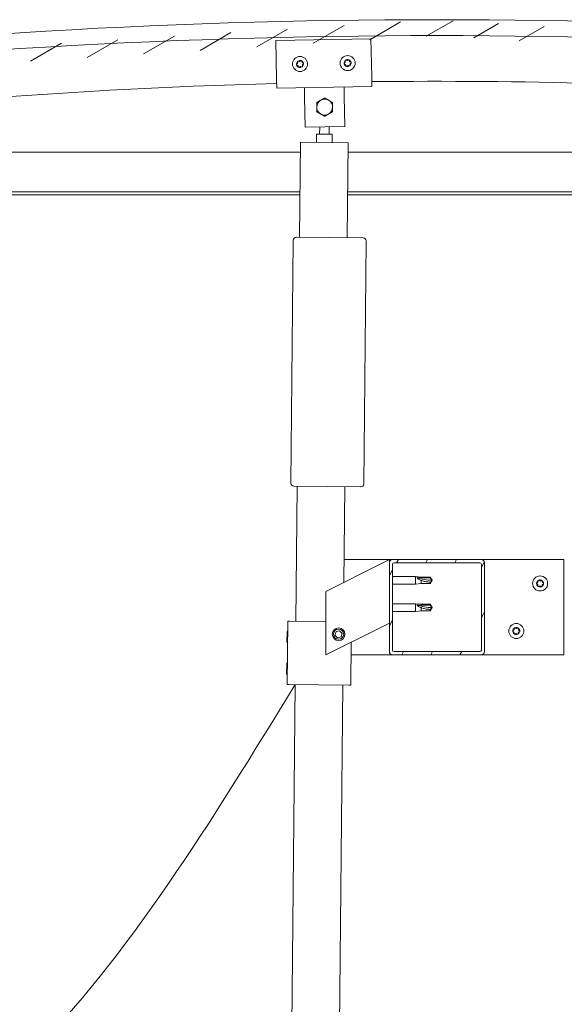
# Model space of a CAD drawing. Header units: millimetres. Extents: x 2709036 to 2756280, y 168165 to 192362.
# Tile 22 of 192: x 2724217 to 2724731, y 176147 to 177078. Entities that reach past the tile are written whole.
import ezdxf

# ---------------------------------------------------------------- set-up
doc = ezdxf.new("R2010")
doc.units = ezdxf.units.MM
doc.header["$MEASUREMENT"] = 0
doc.layers.add('D+H_SO - urządzenia', color=5, linetype='Continuous')
doc.layers.add('D+H_TABELKA', color=7, linetype='Continuous', lineweight=13)

msp = doc.modelspace()

# ---------------------------------------------------------------- linework, layer by layer
at = {"layer": 'D+H_SO - urządzenia', "color": 0, "lineweight": 5}
for p, q in [((2724601.03, 177062.24), (2724626.44, 177076.91)), ((2724440.7, 177052.16), (2724469.86, 177068.99)), ((2724494.15, 177055.52), (2724523.3, 177072.35)), ((2724547.59, 177058.88), (2724576.75, 177075.71)), ((2724645.96, 177060.68), (2724669.39, 177074.21)), ((2724688.91, 177057.98), (2724712.34, 177071.51)), ((2724280.37, 177042.08), (2724309.53, 177058.92)), ((2724333.82, 177045.44), (2724362.97, 177062.28)), ((2724387.26, 177048.8), (2724416.42, 177065.63)), ((2724458.76, 177058.05), (2724548.74, 177059.75)), ((2724459.44, 177022.06), (2724458.76, 177058.05)), ((2724548.74, 177059.75), (2724549.42, 177023.76)), ((2724226.93, 177038.72), (2724256.08, 177055.56)), ((2724459.44, 177022.06), (2724459.61, 177013.06)), ((2724549.42, 177023.76), (2724549.59, 177014.76)), ((2724549.59, 177014.76), (2724459.61, 177013.06)), ((2724486.02, 177004.56), (2724485.85, 177013.55)), ((2724523.52, 177005.26), (2724523.35, 177014.26)), ((2724486.56, 176976.06), (2724486.02, 177004.56)), ((2724523.52, 177005.26), (2724524.05, 176976.77)), ((2724524.05, 176976.77), (2724486.56, 176976.06)), ((2724500.2, 176969.71), (2724500.27, 176976.32)), ((2724509.2, 176969.62), (2724509.27, 176976.49)), ((2724497.13, 176961.85), (2724497.2, 176969.74)), ((2724512.2, 176969.59), (2724497.2, 176969.74)), ((2724512.2, 176969.59), (2724512.13, 176961.7)), ((2724481.25, 176872), (2724482.13, 176961.99)), ((2724482.13, 176961.99), (2724527.13, 176961.55)), ((2724527.13, 176961.55), (2724526.25, 176871.56)), ((2723861.09, 176952.62), (2724482.04, 176952.62)), ((2724527.04, 176952.62), (2725361.09, 176952.62)), ((2724481.67, 176915.12), (2723858.69, 176915.12)), ((2724481.64, 176912.12), (2723866.34, 176912.12)), ((2725355.84, 176912.12), (2724526.64, 176912.12)), ((2725363.49, 176915.12), (2724526.67, 176915.12)), ((2724478.25, 176872.03), (2724541.25, 176871.41)), ((2724472.98, 176639.57), (2724475.22, 176869.06)), ((2724544.22, 176868.38), (2724541.98, 176638.89)), ((2724538.95, 176635.92), (2724475.95, 176636.54)), ((2724477.7, 176509.02), (2724478.95, 176636.51)), ((2724523.95, 176636.07), (2724523.06, 176545.61)), ((2724523.27, 176567.12), (2724569.09, 176567.12)), ((2724558.57, 176563.36), (2724566.09, 176567.12)), ((2724566.09, 176567.12), (2724566.09, 176564.12)), ((2724566.09, 176564.12), (2724566.09, 176480.12)), ((2724653.09, 176567.12), (2724569.09, 176567.12)), ((2724570.59, 176564.12), (2724651.59, 176564.12)), ((2724572.99, 176564.12), (2724574.72, 176567.12)), ((2724600.48, 176564.12), (2724602.22, 176567.12)), ((2724627.98, 176564.12), (2724629.71, 176567.12)), ((2724653.09, 176567.12), (2724731.09, 176567.12)), ((2724653.09, 176559.98), (2724655.95, 176564.95)), ((2724656.09, 176480.12), (2724656.09, 176564.12)), ((2724731.09, 176567.12), (2724731.09, 176477.12)), ((2724558.57, 176563.36), (2724506.09, 176537.12)), ((2724566.09, 176552.17), (2724569.09, 176557.36)), ((2724569.09, 176481.62), (2724569.09, 176562.62)), ((2724653.09, 176562.62), (2724653.09, 176481.62)), ((2724569.09, 176551.22), (2724590.84, 176551.22)), ((2724590.84, 176544.02), (2724590.84, 176551.22)), ((2724596.19, 176550.7), (2724590.84, 176551.22)), ((2724592.23, 176550.29), (2724596.19, 176549.99)), ((2724596.19, 176549.99), (2724596.19, 176550.7)), ((2724596.19, 176550.7), (2724604.81, 176550.7)), ((2724596.19, 176549.99), (2724604.81, 176549.99)), ((2724596.19, 176544.55), (2724596.19, 176547.5)), ((2724604.81, 176549.99), (2724604.81, 176550.7)), ((2724606.59, 176547.62), (2724604.81, 176550.7)), ((2724604.81, 176549.99), (2724606.59, 176547.62)), ((2724606.59, 176547.62), (2724604.81, 176544.55)), ((2724604.81, 176544.55), (2724604.81, 176545.82)), ((2724506.09, 176537.12), (2724506.09, 176477.12)), ((2724569.09, 176544.02), (2724590.84, 176544.02)), ((2724596.19, 176544.55), (2724590.84, 176544.02)), ((2724596.19, 176544.55), (2724604.81, 176544.55)), ((2724569.09, 176525.43), (2724590.84, 176525.43)), ((2724569.09, 176518.23), (2724590.84, 176518.23)), ((2724590.84, 176518.23), (2724590.84, 176525.43)), ((2724596.19, 176524.91), (2724590.84, 176525.43)), ((2724596.19, 176518.76), (2724590.84, 176518.23)), ((2724592.23, 176524.5), (2724596.19, 176524.2)), ((2724596.19, 176524.2), (2724596.19, 176524.91)), ((2724596.19, 176524.91), (2724604.81, 176524.91)), ((2724596.19, 176524.2), (2724604.81, 176524.2)), ((2724596.19, 176518.76), (2724596.19, 176521.71)), ((2724596.19, 176518.76), (2724604.81, 176518.76)), ((2724604.81, 176524.2), (2724604.81, 176524.91)), ((2724606.59, 176521.83), (2724604.81, 176524.91)), ((2724604.81, 176524.2), (2724606.59, 176521.83)), ((2724606.59, 176521.83), (2724604.81, 176518.76)), ((2724604.81, 176518.76), (2724604.81, 176520.03)), ((2724653.09, 176512.36), (2724656.09, 176517.55)), ((2724469.62, 176449.09), (2724470.2, 176509.09)), ((2724470.2, 176509.09), (2724471.7, 176509.07)), ((2724506.09, 176508.74), (2724471.7, 176509.07)), ((2724566.09, 176504.54), (2724569.09, 176509.74)), ((2724469.26, 176489.25), (2724469.36, 176498.95)), ((2724469.36, 176498.95), (2724470.11, 176499.69)), ((2724506.09, 176477.12), (2724558.57, 176503.36)), ((2724514.71, 176495.82), (2724515.71, 176499.14)), ((2724515.71, 176499.14), (2724519.08, 176499.94)), ((2724519.08, 176499.94), (2724521.46, 176497.42)), ((2724566.09, 176507.12), (2724558.57, 176503.36)), ((2724517.09, 176493.3), (2724514.71, 176495.82)), ((2724520.46, 176494.1), (2724517.09, 176493.3)), ((2724521.46, 176497.42), (2724520.46, 176494.1)), ((2724469.26, 176489.25), (2724470, 176488.49)), ((2724529.62, 176448.51), (2724530.01, 176489.08)), ((2724651.59, 176480.12), (2724570.59, 176480.12)), ((2724577.75, 176477.12), (2724579.48, 176480.12)), ((2724605.25, 176477.12), (2724606.98, 176480.12)), ((2724632.74, 176477.12), (2724634.47, 176480.12)), ((2724569.09, 176477.12), (2724529.9, 176477.12)), ((2724569.09, 176477.12), (2724653.09, 176477.12)), ((2724731.09, 176477.12), (2724653.09, 176477.12)), ((2724468.97, 176459.25), (2724469.06, 176468.95)), ((2724469.06, 176468.95), (2724469.82, 176469.69)), ((2724468.97, 176459.25), (2724469.71, 176458.49)), ((2724468.04, 175519.06), (2724477.12, 176449.02)), ((2724469.62, 176449.09), (2724471.12, 176449.08)), ((2724528.12, 176448.52), (2724471.12, 176449.08)), ((2724522.12, 176448.58), (2724513.03, 175518.62)), ((2724528.12, 176448.52), (2724529.62, 176448.51))]:
    msp.add_line(p, q, dxfattribs=at)
for centre, radius in [((2724481.68, 177035.98), 7.12), ((2724526.67, 177036.83), 7.12), ((2724708.59, 176544.62), 7.13), ((2724518.09, 176496.62), 6), ((2724518.09, 176496.62), 4.85), ((2724686.09, 176499.62), 7.13)]:
    msp.add_circle(centre, radius, dxfattribs=at)
for centre, radius, start, end in [((2724611.09, 170788.92), 6288.95, 82.806566, 97.193434), ((2724611.09, 170773.92), 6288.95, 82.806566, 97.193434), ((2724481.68, 177035.98), 3.31, 75.08955, 123.94082), ((2724482.62, 177038.51), 0.675, 97.95386, 146.17343), ((2724481.68, 177035.98), 3.31, 15.08955, 63.94082), ((2724482.62, 177038.51), 0.675, 352.85694, 41.07651), ((2724526.67, 177036.83), 3.31, 135.47067, 184.32195), ((2724524.94, 177038.9), 0.675, 158.33498, 206.55455), ((2724526.67, 177036.83), 3.31, 75.47067, 124.32195), ((2724524.94, 177038.9), 0.675, 53.23807, 101.45763), ((2724526.05, 177040.39), 1.18, 233.23807, 326.55455), ((2724527.6, 177039.36), 0.675, 98.33498, 146.55455), ((2724526.67, 177036.83), 3.31, 15.47067, 64.32195), ((2724527.6, 177039.36), 0.675, 353.23807, 41.45763), ((2724529.44, 177039.15), 1.18, 173.23807, 266.55455), ((2724481.68, 177035.98), 3.31, 135.08955, 183.94082), ((2724479.02, 177035.53), 0.675, 112.85694, 161.07651), ((2724479.02, 177035.53), 0.675, 217.95386, 266.17343), ((2724481.68, 177035.98), 3.31, 195.08955, 243.94082), ((2724478.29, 177037.24), 1.18, 292.85694, 26.17343), ((2724478.89, 177033.68), 1.18, 352.85694, 86.17343), ((2724479.96, 177038.06), 0.675, 157.95386, 206.17343), ((2724479.96, 177038.06), 0.675, 52.85694, 101.07651), ((2724480.73, 177033.45), 0.675, 172.85694, 221.07651), ((2724481.08, 177039.54), 1.18, 232.85694, 326.17343), ((2724481.68, 177035.98), 3.31, 255.08955, 303.94082), ((2724480.73, 177033.45), 0.675, 277.95386, 326.17343), ((2724482.28, 177032.42), 1.18, 52.85694, 146.17343), ((2724483.4, 177033.9), 0.675, 232.85694, 281.07651), ((2724484.47, 177038.28), 1.18, 172.85694, 266.17343), ((2724485.06, 177034.72), 1.18, 112.85694, 206.17343), ((2724483.4, 177033.9), 0.675, 337.95386, 26.17343), ((2724481.68, 177035.98), 3.31, 315.08955, 3.94082), ((2724484.34, 177036.43), 0.675, 37.95386, 86.17343), ((2724484.34, 177036.43), 0.675, 292.85694, 341.07651), ((2724524.01, 177036.36), 0.675, 113.23807, 161.45763), ((2724524.01, 177036.36), 0.675, 218.33498, 266.55455), ((2724526.67, 177036.83), 3.31, 195.47067, 244.32195), ((2724523.28, 177038.07), 1.18, 293.23807, 26.55455), ((2724523.9, 177034.51), 1.18, 353.23807, 86.55455), ((2724525.74, 177034.29), 0.675, 173.23807, 221.45763), ((2724526.67, 177036.83), 3.31, 255.47067, 304.32195), ((2724525.74, 177034.29), 0.675, 278.33498, 326.55455), ((2724527.29, 177033.27), 1.18, 53.23807, 146.55455), ((2724528.4, 177034.76), 0.675, 233.23807, 281.45763), ((2724530.06, 177035.59), 1.18, 113.23807, 206.55455), ((2724528.4, 177034.76), 0.675, 338.33498, 26.55455), ((2724526.67, 177036.83), 3.31, 315.47067, 4.32195), ((2724529.33, 177037.29), 0.675, 38.33498, 86.55455), ((2724529.33, 177037.29), 0.675, 293.23807, 341.45763), ((2724610.32, 171415.5), 5604.08, 91.54189, 97.9927), ((2724610.32, 171415.5), 5604.08, 81.99141, 90.62172), ((2724504.95, 176995.16), 7.5, 119.25036, 179.24745), ((2724504.95, 176995.16), 7.5, 59.24891, 119.25036), ((2724504.95, 176995.16), 7.5, 179.24745, 239.24891), ((2724504.95, 176995.16), 7.5, 299.25036, 359.24745), ((2724504.95, 176995.16), 7.5, 359.24745, 59.24891), ((2724504.95, 176995.16), 7.5, 239.24891, 299.25036), ((2724478.22, 176869.03), 3, 92.01926, 176.86164), ((2724478.22, 176869.03), 3, 89.44045, 92.01926), ((2724541.22, 176868.41), 3, 86.86164, 89.44045), ((2724541.22, 176868.41), 3, 2.01926, 86.86164), ((2724478.22, 176869.03), 3, 176.86164, 179.44045), ((2724541.22, 176868.41), 3, 359.44045, 2.01926), ((2724475.98, 176639.54), 3, 179.44045, 182.01926), ((2724475.98, 176639.54), 3, 182.01926, 266.86164), ((2724538.98, 176638.92), 3, 272.01926, 356.86164), ((2724538.98, 176638.92), 3, 356.86164, 359.44045), ((2724475.98, 176639.54), 3, 266.86164, 269.44045), ((2724538.98, 176638.92), 3, 269.44045, 272.01926), ((2724569.09, 176564.12), 3, 90, 180), ((2724570.59, 176562.62), 1.5, 90, 180), ((2724651.59, 176562.62), 1.5, 0, 90), ((2724653.09, 176564.12), 3, 0, 90), ((2724708.59, 176544.62), 3.31, 123.09752, 171.9488), ((2724705.89, 176544.74), 0.675, 100.86492, 149.08448), ((2724705.54, 176546.56), 1.18, 280.86492, 14.1814), ((2724707.34, 176547.02), 0.675, 145.96183, 194.1814), ((2724708.59, 176544.62), 3.31, 63.09752, 111.9488), ((2724707.34, 176547.02), 0.675, 40.86492, 89.08448), ((2724708.74, 176548.23), 1.18, 220.86492, 314.1814), ((2724710.04, 176546.9), 0.675, 85.96183, 134.1814), ((2724711.79, 176546.29), 1.18, 160.86492, 254.1814), ((2724710.04, 176546.9), 0.675, 340.86492, 29.08448), ((2724708.59, 176544.62), 3.31, 3.09752, 51.9488), ((2724705.89, 176544.74), 0.675, 205.96183, 254.1814), ((2724708.59, 176544.62), 3.31, 183.09752, 231.9488), ((2724705.38, 176542.95), 1.18, 340.86492, 74.1814), ((2724707.14, 176542.34), 0.675, 160.86492, 209.08448), ((2724707.14, 176542.34), 0.675, 265.96183, 314.1814), ((2724708.59, 176544.62), 3.31, 243.09752, 291.9488), ((2724708.43, 176541.01), 1.18, 40.86492, 134.1814), ((2724709.83, 176542.23), 0.675, 220.86492, 269.08448), ((2724708.59, 176544.62), 3.31, 303.09752, 351.9488), ((2724709.83, 176542.23), 0.675, 325.96183, 14.1814), ((2724711.63, 176542.68), 1.18, 100.86492, 194.1814), ((2724711.28, 176544.5), 0.675, 280.86492, 329.08448), ((2724711.28, 176544.5), 0.675, 25.96183, 74.1814), ((2724683.39, 176499.74), 0.675, 205.96183, 254.1814), ((2724686.09, 176499.62), 3.31, 183.09752, 231.9488), ((2724686.09, 176499.62), 3.31, 123.09752, 171.9488), ((2724683.39, 176499.74), 0.675, 100.86492, 149.08448), ((2724682.88, 176497.95), 1.18, 340.86492, 74.1814), ((2724683.04, 176501.56), 1.18, 280.86492, 14.1814), ((2724684.84, 176502.02), 0.675, 145.96183, 194.1814), ((2724686.09, 176499.62), 3.31, 63.09752, 111.9488), ((2724684.84, 176502.02), 0.675, 40.86492, 89.08448), ((2724686.24, 176503.23), 1.18, 220.86492, 314.1814), ((2724687.54, 176501.9), 0.675, 85.96183, 134.1814), ((2724686.09, 176499.62), 3.31, 303.09752, 351.9488), ((2724689.13, 176497.68), 1.18, 100.86492, 194.1814), ((2724689.29, 176501.29), 1.18, 160.86492, 254.1814), ((2724687.54, 176501.9), 0.675, 340.86492, 29.08448), ((2724686.09, 176499.62), 3.31, 3.09752, 51.9488), ((2724688.78, 176499.5), 0.675, 280.86492, 329.08448), ((2724688.78, 176499.5), 0.675, 25.96183, 74.1814), ((2724684.64, 176497.34), 0.675, 160.86492, 209.08448), ((2724684.64, 176497.34), 0.675, 265.96183, 314.1814), ((2724686.09, 176499.62), 3.31, 243.09752, 291.9488), ((2724685.93, 176496.01), 1.18, 40.86492, 134.1814), ((2724687.33, 176497.23), 0.675, 220.86492, 269.08448), ((2724687.33, 176497.23), 0.675, 325.96183, 14.1814), ((2724569.09, 176480.12), 3, 180, 270), ((2724570.59, 176481.62), 1.5, 180, 270), ((2724651.59, 176481.62), 1.5, 270, 0), ((2724653.09, 176480.12), 3, 270, 0)]:
    msp.add_arc(centre, radius, start, end, dxfattribs=at)
for centre in [(2724606.59, 176571.89), (2724606.59, 176546.11)]:
    msp.add_ellipse(centre, major_axis=(-31.5, 0), ratio=0.770487, start_param=1.097432, end_param=1.570796, dxfattribs=at)
for points, knots in [([(2724482.53, 177039.18), (2724482.6, 177039.19), (2724482.68, 177039.19), (2724482.84, 177039.15), (2724482.93, 177039.12), (2724483.05, 177039.04), (2724483.09, 177039), (2724483.13, 177038.95)], [0.17438702, 0.17438702, 0.17438702, 0.17438702, 0.18896797, 0.18896797, 0.20586323, 0.20586323, 0.21737852, 0.21737852, 0.21737852, 0.21737852]), ([(2724524.31, 177039.15), (2724524.34, 177039.22), (2724524.38, 177039.29), (2724524.49, 177039.41), (2724524.56, 177039.47), (2724524.69, 177039.53), (2724524.75, 177039.55), (2724524.8, 177039.56)], [0.17438702, 0.17438702, 0.17438702, 0.17438702, 0.18896797, 0.18896797, 0.20586323, 0.20586323, 0.21737851, 0.21737851, 0.21737851, 0.21737851]), ([(2724527.5, 177040.03), (2724527.57, 177040.04), (2724527.65, 177040.04), (2724527.82, 177040.01), (2724527.9, 177039.97), (2724528.02, 177039.9), (2724528.06, 177039.86), (2724528.1, 177039.81)], [0.17438702, 0.17438702, 0.17438702, 0.17438702, 0.18896797, 0.18896797, 0.20586323, 0.20586323, 0.21737852, 0.21737852, 0.21737852, 0.21737852]), ([(2724478.48, 177035.12), (2724478.44, 177035.18), (2724478.4, 177035.24), (2724478.35, 177035.4), (2724478.34, 177035.49), (2724478.35, 177035.64), (2724478.36, 177035.69), (2724478.38, 177035.75)], [0.17438702, 0.17438702, 0.17438702, 0.17438702, 0.18896797, 0.18896797, 0.20586323, 0.20586323, 0.21737851, 0.21737851, 0.21737851, 0.21737851]), ([(2724479.33, 177038.32), (2724479.36, 177038.38), (2724479.4, 177038.45), (2724479.51, 177038.58), (2724479.59, 177038.63), (2724479.71, 177038.69), (2724479.77, 177038.71), (2724479.83, 177038.72)], [0.17438702, 0.17438702, 0.17438702, 0.17438702, 0.18896797, 0.18896797, 0.20586323, 0.20586323, 0.21737851, 0.21737851, 0.21737851, 0.21737851]), ([(2724480.83, 177032.78), (2724480.75, 177032.77), (2724480.68, 177032.77), (2724480.51, 177032.81), (2724480.43, 177032.84), (2724480.31, 177032.92), (2724480.26, 177032.96), (2724480.22, 177033.01)], [0.17438702, 0.17438702, 0.17438702, 0.17438702, 0.18896797, 0.18896797, 0.20586323, 0.20586323, 0.21737852, 0.21737852, 0.21737852, 0.21737852]), ([(2724484.02, 177033.64), (2724483.99, 177033.57), (2724483.95, 177033.51), (2724483.84, 177033.38), (2724483.77, 177033.33), (2724483.64, 177033.27), (2724483.59, 177033.25), (2724483.53, 177033.23)], [0.17438702, 0.17438702, 0.17438702, 0.17438702, 0.18896797, 0.18896797, 0.20586323, 0.20586323, 0.21737852, 0.21737852, 0.21737852, 0.21737852]), ([(2724484.87, 177036.84), (2724484.92, 177036.78), (2724484.96, 177036.71), (2724485.01, 177036.56), (2724485.02, 177036.46), (2724485.01, 177036.32), (2724485, 177036.26), (2724484.98, 177036.21)], [0.17438702, 0.17438702, 0.17438702, 0.17438702, 0.18896797, 0.18896797, 0.20586323, 0.20586323, 0.21737852, 0.21737852, 0.21737852, 0.21737852]), ([(2724523.48, 177035.95), (2724523.44, 177036), (2724523.4, 177036.07), (2724523.34, 177036.23), (2724523.33, 177036.32), (2724523.34, 177036.46), (2724523.35, 177036.52), (2724523.37, 177036.58)], [0.17438702, 0.17438702, 0.17438702, 0.17438702, 0.18896797, 0.18896797, 0.20586323, 0.20586323, 0.21737851, 0.21737851, 0.21737851, 0.21737851]), ([(2724525.84, 177033.63), (2724525.77, 177033.61), (2724525.69, 177033.62), (2724525.53, 177033.65), (2724525.44, 177033.68), (2724525.32, 177033.76), (2724525.28, 177033.8), (2724525.24, 177033.85)], [0.17438702, 0.17438702, 0.17438702, 0.17438702, 0.18896797, 0.18896797, 0.20586323, 0.20586323, 0.21737852, 0.21737852, 0.21737852, 0.21737852]), ([(2724529.03, 177034.51), (2724529, 177034.44), (2724528.96, 177034.37), (2724528.85, 177034.25), (2724528.78, 177034.19), (2724528.65, 177034.13), (2724528.6, 177034.11), (2724528.54, 177034.1)], [0.17438702, 0.17438702, 0.17438702, 0.17438702, 0.18896797, 0.18896797, 0.20586323, 0.20586323, 0.21737852, 0.21737852, 0.21737852, 0.21737852]), ([(2724529.86, 177037.71), (2724529.91, 177037.65), (2724529.94, 177037.59), (2724530, 177037.43), (2724530.01, 177037.34), (2724530, 177037.2), (2724529.99, 177037.14), (2724529.97, 177037.08)], [0.17438702, 0.17438702, 0.17438702, 0.17438702, 0.18896797, 0.18896797, 0.20586323, 0.20586323, 0.21737852, 0.21737852, 0.21737852, 0.21737852]), ([(2724596.19, 176547.5), (2724595.8, 176547.63), (2724595.42, 176547.78), (2724594.56, 176548.17), (2724594.07, 176548.42), (2724593.21, 176548.98), (2724592.76, 176549.33), (2724592.42, 176549.77), (2724592.35, 176549.88), (2724592.25, 176550.1), (2724592.23, 176550.2), (2724592.23, 176550.29)], [0.9725494, 0.9725494, 0.9725494, 0.9725494, 1.0547969, 1.0547969, 1.1648244, 1.1648244, 1.2623094, 1.2623094, 1.290226, 1.290226, 1.3181426, 1.3181426, 1.3181426, 1.3181426]), ([(2724604.81, 176545.82), (2724604.31, 176545.84), (2724603.8, 176545.88), (2724602.18, 176546.02), (2724601.06, 176546.17), (2724598.88, 176546.61), (2724597.82, 176546.89), (2724596.61, 176547.33), (2724596.4, 176547.41), (2724596.19, 176547.5)], [1.0298299, 1.0298299, 1.0298299, 1.0298299, 1.1268672, 1.1268672, 1.3401618, 1.3401618, 1.5534565, 1.5534565, 1.5990374, 1.5990374, 1.5990374, 1.5990374]), ([(2724706.78, 176547.39), (2724706.82, 176547.45), (2724706.87, 176547.51), (2724707.01, 176547.61), (2724707.09, 176547.65), (2724707.23, 176547.68), (2724707.29, 176547.69), (2724707.35, 176547.69)], [0.17438702, 0.17438702, 0.17438702, 0.17438702, 0.18896797, 0.18896797, 0.20586323, 0.20586323, 0.21737852, 0.21737852, 0.21737852, 0.21737852]), ([(2724710.08, 176547.57), (2724710.16, 176547.57), (2724710.23, 176547.55), (2724710.39, 176547.48), (2724710.46, 176547.43), (2724710.56, 176547.33), (2724710.6, 176547.28), (2724710.63, 176547.23)], [0.17438702, 0.17438702, 0.17438702, 0.17438702, 0.18896797, 0.18896797, 0.20586323, 0.20586323, 0.21737852, 0.21737852, 0.21737852, 0.21737852]), ([(2724705.28, 176544.44), (2724705.25, 176544.51), (2724705.23, 176544.58), (2724705.21, 176544.75), (2724705.22, 176544.84), (2724705.25, 176544.98), (2724705.28, 176545.03), (2724705.31, 176545.08)], [0.17438702, 0.17438702, 0.17438702, 0.17438702, 0.18896797, 0.18896797, 0.20586323, 0.20586323, 0.21737851, 0.21737851, 0.21737851, 0.21737851]), ([(2724707.09, 176541.67), (2724707.01, 176541.68), (2724706.94, 176541.69), (2724706.79, 176541.76), (2724706.71, 176541.81), (2724706.61, 176541.91), (2724706.58, 176541.96), (2724706.55, 176542.02)], [0.17438702, 0.17438702, 0.17438702, 0.17438702, 0.18896797, 0.18896797, 0.20586323, 0.20586323, 0.21737851, 0.21737851, 0.21737851, 0.21737851]), ([(2724710.39, 176541.85), (2724710.35, 176541.79), (2724710.3, 176541.73), (2724710.16, 176541.63), (2724710.08, 176541.59), (2724709.94, 176541.56), (2724709.88, 176541.55), (2724709.82, 176541.55)], [0.17438702, 0.17438702, 0.17438702, 0.17438702, 0.18896797, 0.18896797, 0.20586323, 0.20586323, 0.21737852, 0.21737852, 0.21737852, 0.21737852]), ([(2724711.89, 176544.8), (2724711.92, 176544.73), (2724711.94, 176544.66), (2724711.96, 176544.49), (2724711.96, 176544.4), (2724711.92, 176544.26), (2724711.89, 176544.21), (2724711.86, 176544.16)], [0.17438702, 0.17438702, 0.17438702, 0.17438702, 0.18896797, 0.18896797, 0.20586323, 0.20586323, 0.21737852, 0.21737852, 0.21737852, 0.21737852]), ([(2724596.19, 176521.71), (2724595.8, 176521.85), (2724595.42, 176522), (2724594.56, 176522.38), (2724594.07, 176522.63), (2724593.21, 176523.19), (2724592.76, 176523.55), (2724592.42, 176523.99), (2724592.35, 176524.1), (2724592.25, 176524.31), (2724592.23, 176524.41), (2724592.23, 176524.5)], [0.9725494, 0.9725494, 0.9725494, 0.9725494, 1.0547969, 1.0547969, 1.1648244, 1.1648244, 1.2623094, 1.2623094, 1.290226, 1.290226, 1.3181426, 1.3181426, 1.3181426, 1.3181426]), ([(2724604.81, 176520.03), (2724604.31, 176520.06), (2724603.8, 176520.09), (2724602.18, 176520.23), (2724601.06, 176520.38), (2724598.88, 176520.82), (2724597.82, 176521.1), (2724596.61, 176521.55), (2724596.4, 176521.63), (2724596.19, 176521.71)], [1.0298299, 1.0298299, 1.0298299, 1.0298299, 1.1268672, 1.1268672, 1.3401618, 1.3401618, 1.5534565, 1.5534565, 1.5990374, 1.5990374, 1.5990374, 1.5990374]), ([(2724682.78, 176499.44), (2724682.75, 176499.51), (2724682.73, 176499.58), (2724682.71, 176499.75), (2724682.72, 176499.84), (2724682.75, 176499.98), (2724682.78, 176500.03), (2724682.81, 176500.08)], [0.17438702, 0.17438702, 0.17438702, 0.17438702, 0.18896797, 0.18896797, 0.20586323, 0.20586323, 0.21737851, 0.21737851, 0.21737851, 0.21737851]), ([(2724684.28, 176502.39), (2724684.32, 176502.45), (2724684.37, 176502.51), (2724684.51, 176502.61), (2724684.59, 176502.65), (2724684.73, 176502.68), (2724684.79, 176502.69), (2724684.85, 176502.69)], [0.17438702, 0.17438702, 0.17438702, 0.17438702, 0.18896797, 0.18896797, 0.20586323, 0.20586323, 0.21737852, 0.21737852, 0.21737852, 0.21737852]), ([(2724687.58, 176502.57), (2724687.66, 176502.57), (2724687.73, 176502.55), (2724687.89, 176502.48), (2724687.96, 176502.43), (2724688.06, 176502.33), (2724688.1, 176502.28), (2724688.13, 176502.23)], [0.17438702, 0.17438702, 0.17438702, 0.17438702, 0.18896797, 0.18896797, 0.20586323, 0.20586323, 0.21737852, 0.21737852, 0.21737852, 0.21737852]), ([(2724689.39, 176499.8), (2724689.42, 176499.73), (2724689.44, 176499.66), (2724689.46, 176499.49), (2724689.46, 176499.4), (2724689.42, 176499.26), (2724689.39, 176499.21), (2724689.36, 176499.16)], [0.17438702, 0.17438702, 0.17438702, 0.17438702, 0.18896797, 0.18896797, 0.20586323, 0.20586323, 0.21737852, 0.21737852, 0.21737852, 0.21737852]), ([(2724684.59, 176496.67), (2724684.51, 176496.68), (2724684.44, 176496.69), (2724684.29, 176496.76), (2724684.21, 176496.81), (2724684.11, 176496.91), (2724684.08, 176496.96), (2724684.05, 176497.02)], [0.17438702, 0.17438702, 0.17438702, 0.17438702, 0.18896797, 0.18896797, 0.20586323, 0.20586323, 0.21737851, 0.21737851, 0.21737851, 0.21737851]), ([(2724687.89, 176496.85), (2724687.85, 176496.79), (2724687.8, 176496.73), (2724687.66, 176496.63), (2724687.58, 176496.59), (2724687.44, 176496.56), (2724687.38, 176496.55), (2724687.32, 176496.55)], [0.17438702, 0.17438702, 0.17438702, 0.17438702, 0.18896797, 0.18896797, 0.20586323, 0.20586323, 0.21737852, 0.21737852, 0.21737852, 0.21737852])]:
    msp.add_open_spline(points, degree=3, knots=knots, dxfattribs=at)
for points, weights in [([(2724497.51, 176999.59), (2724499.54, 177000.72), (2724501.29, 177001.71)], [1.0045837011, 1.04032687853, 1]), ([(2724501.29, 177001.71), (2724503.04, 177002.69), (2724505.07, 177003.82)], [1, 1.04033007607, 1.00457803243]), ([(2724505.07, 177003.82), (2724507.06, 177002.63), (2724508.79, 177001.61)], [1.00457803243, 1.04033007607, 1]), ([(2724497.4, 176990.93), (2724497.43, 176993.25), (2724497.45, 176995.26)], [1.00457803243, 1.04033007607, 1]), ([(2724497.45, 176995.26), (2724497.48, 176997.27), (2724497.51, 176999.59)], [1, 1.04032687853, 1.0045837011]), ([(2724508.79, 177001.61), (2724510.52, 177000.58), (2724512.51, 176999.39)], [1, 1.04033007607, 1.00457803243]), ([(2724512.45, 176995.06), (2724512.43, 176993.05), (2724512.4, 176990.73)], [1, 1.04032687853, 1.0045837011]), ([(2724512.51, 176999.39), (2724512.48, 176997.07), (2724512.45, 176995.06)], [1.00457803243, 1.04033007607, 1]), ([(2724501.12, 176988.72), (2724499.39, 176989.74), (2724497.4, 176990.93)], [1, 1.04033007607, 1.00457803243]), ([(2724504.84, 176986.5), (2724502.85, 176987.69), (2724501.12, 176988.72)], [1.00457803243, 1.04033007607, 1]), ([(2724508.62, 176988.62), (2724506.86, 176987.64), (2724504.84, 176986.5)], [1, 1.04033007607, 1.00457803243]), ([(2724512.4, 176990.73), (2724510.37, 176989.6), (2724508.62, 176988.62)], [1.0045837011, 1.04032687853, 1])]:
    msp.add_rational_spline(points, weights, degree=2, dxfattribs=at)
for points in [[(2724606.59, 176547.62), (2724606.01, 176546.99), (2724605.41, 176546.38), (2724604.81, 176545.82)], [(2724606.59, 176521.83), (2724606.01, 176521.2), (2724605.41, 176520.59), (2724604.81, 176520.03)]]:
    msp.add_open_spline(points, degree=3, dxfattribs=at)
at = {"layer": 'D+H_TABELKA', "ltscale": 5}
msp.add_spline([(2723527.83, 175744.23), (2723592.32, 175947.63), (2723874.47, 175947.63), (2724477.12, 176449.02)], degree=3, dxfattribs=at)

doc.saveas('drawing.dxf')
